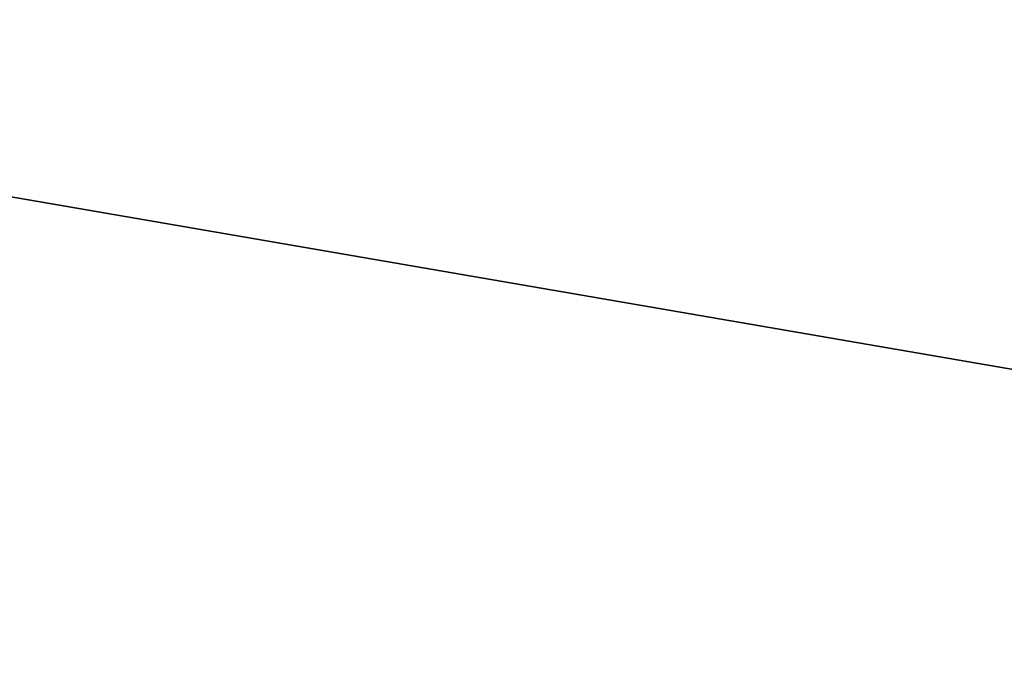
# Model space of a CAD drawing. Extents: x 0 to 80, y 0 to 80.
# Tile 221 of 256: x 8.5694 to 8.6094, y 35.3706 to 35.3965. Entities that reach past the tile are written whole.
import ezdxf

# ---------------------------------------------------------------- set-up
doc = ezdxf.new("R2010")
doc.units = 0
doc.header["$LTSCALE"] = 25.4
doc.layers.get('0').update_dxf_attribs({"color": 13, "linetype": 'CONTINUOUS'})

# ---------------------------------------------------------------- blocks, each defined once
blk = doc.blocks.new('ORBIT-I-KINKIET-20-7806-78')
at = {"color": 7}
blk.add_line((25.482746, 35.64608, 303.722137), (24.774519, 35.76836, 304.122559), dxfattribs=at)
blk.add_line((25.482746, 35.64608, 303.722137), (24.774519, 35.76836, 304.122559), dxfattribs=at)
mesh = blk.add_polyface(dxfattribs=at)
corners = [(25.044687, 35.76836, 343.570343), (24.319977, 35.64608, 343.135315), (25.044687, 35.64608, 343.570343)]
mesh.append_faces([[corners[k] for k in face] for face in [(0, 1, 2)]], dxfattribs={"color": 7})
mesh = blk.add_polyface(dxfattribs=at)
corners = [(25.044687, 35.76836, 343.570343), (24.319977, 35.76836, 343.135315), (24.319977, 35.64608, 343.135315)]
mesh.append_faces([[corners[k] for k in face] for face in [(0, 1, 2)]], dxfattribs={"color": 7})
mesh = blk.add_polyface(dxfattribs=at)
corners = [(25.482746, 35.64608, 303.722137), (24.774519, 35.76836, 304.122559), (25.482746, 35.76836, 303.722137)]
mesh.append_faces([[corners[k] for k in face] for face in [(0, 1, 2)]], dxfattribs={"color": 7})
mesh = blk.add_polyface(dxfattribs=at)
corners = [(25.482746, 35.64608, 303.722137), (24.774519, 35.64608, 304.122559), (24.774519, 35.76836, 304.122559)]
mesh.append_faces([[corners[k] for k in face] for face in [(0, 1, 2)]], dxfattribs={"color": 7})

msp = doc.modelspace()

# ---------------------------------------------------------------- block references
at = {"color": 0}
msp.add_blockref('ORBIT-I-KINKIET-20-7806-78', (-16.396614, -0.346078, -57.5), dxfattribs=at)

doc.saveas('drawing.dxf')
